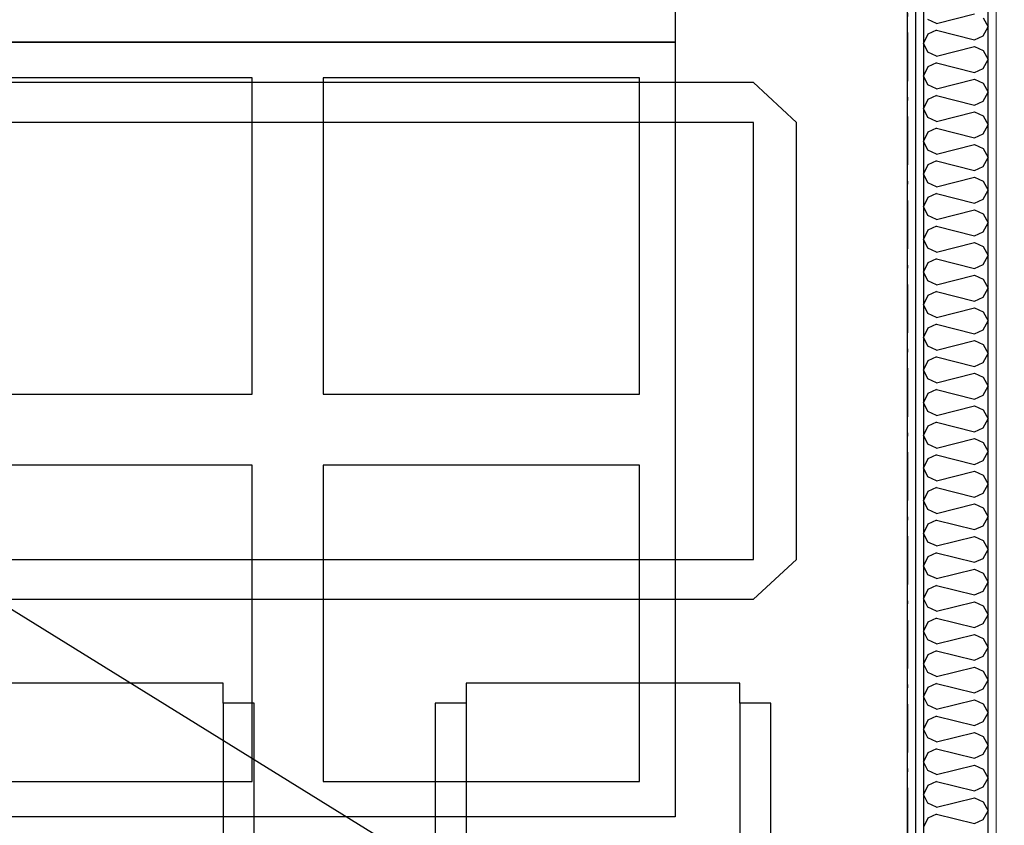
# Model space of a CAD drawing. Header units: millimetres. Extents: x -117798 to 93698, y -182207 to 252400.
# Tile 234 of 256: x -70818 to -69293, y -11430 to -10182. Entities that reach past the tile are written whole.
import ezdxf
from ezdxf.enums import TextEntityAlignment as Align

# ---------------------------------------------------------------- set-up
doc = ezdxf.new("R2010")
doc.units = ezdxf.units.MM
doc.header["$LTSCALE"] = 0.5
doc.header["$MEASUREMENT"] = 0
doc.linetypes.add('Over snittplan', pattern=[260, 150, -50, 10, -50])
doc.linetypes.add('PLINE', pattern=[0])
doc.layers.add('236- Innvendig kledning og overflate(Nye konstruksjoner)', color=7, linetype='Continuous', lineweight=0)
for name, color, linetype in [('242- Ikke-bærende innervegger (Skravur)(Nye konstruksjoner)', 7, 'Continuous'), ('242- Ikke-bærende innervegger(Nye konstruksjoner)', 7, 'Continuous'), ('256- Faste himlinger og overflatebehandling(Nye konstruksjoner)', 7, 'Continuous'), ('68-- Inventar (løst)(Nye konstruksjoner)', 7, 'Continuous'), ('862- M___Nettoareal(Nye konstruksjoner)', 7, 'Continuous'), ('862- M___Nettoareal(Polylinje)(Nye konstruksjoner)', 7, 'Continuous'), ('862- M___Nettoareal(Tekst)(Nye konstruksjoner)', 7, 'Continuous')]:
    doc.layers.add(name, color=color, linetype=linetype)
doc.styles.add('GENERATED_STYLE_1', font='arial.ttf')
pattern_1 = [(90, (0, 0), (-86.60254, 0), [0, -50]), (90, (-43.3, 25), (-86.60254, 0), [0, -50])]

# ---------------------------------------------------------------- blocks, each defined once
blk = doc.blocks.new('Rektor_A-205_21', base_point=(-72026, -9444.1))
at = {"layer": '862- M___Nettoareal(Polylinje)(Nye konstruksjoner)', "linetype": 'PLINE', "flags": 128}
blk.add_lwpolyline([(-75005.7, -8071.9), (-75005.7, -8316.9), (-74818.2, -8316.9), (-74818.2, -8516.9), (-75005.7, -8516.9), (-75005.7, -11916.9), (-74818.2, -11916.9), (-74818.2, -11954.4), (-69443.2, -11954.4), (-69443.2, -8071.9)], close=True, dxfattribs=at)
at = {"layer": '862- M___Nettoareal(Tekst)(Nye konstruksjoner)', "style": 'GENERATED_STYLE_1'}
for tag, height, p in [('DUMMY_862', 150, (-72143.9, -9141.2)), ('ROOM_NAME', 150, (-72143.9, -9781.4)), ('DUMMY_861', 100, (-72301, -9381.1)), ('ROOM_NUMBER', 100, (-72301, -9769.9)), ('DUMMY_863', 100, (-71908.2, -9747.1))]:
    blk.add_attdef(tag, text='', height=height, rotation=90, dxfattribs=at).set_placement(p, align=Align.TOP_LEFT)
blk = doc.blocks.new('*X479')
at = {"layer": '242- Ikke-bærende innervegger (Skravur)(Nye konstruksjoner)', "linetype": 'PLINE'}
for p, q in [((-69398.1, -10187.8), (-69411.6, -10181.6)), ((-69398.1, -10187.8), (-69339.4, -10173.1)), ((-69325.9, -10179.3), (-69318.2, -10193.1)), ((-69398.1, -10198.4), (-69411.6, -10204.6)), ((-69398.1, -10198.4), (-69339.4, -10213.1)), ((-69325.9, -10206.9), (-69318.2, -10193.1)), ((-69411.6, -10204.6), (-69418.2, -10218.4)), ((-69339.4, -10213.1), (-69325.9, -10206.9)), ((-69411.6, -10232.2), (-69418.2, -10218.4)), ((-69398.1, -10238.3), (-69411.6, -10232.2)), ((-69398.1, -10238.3), (-69339.4, -10223.7)), ((-69339.4, -10223.7), (-69325.9, -10229.8)), ((-69325.9, -10229.8), (-69318.2, -10243.7)), ((-69325.9, -10257.5), (-69318.2, -10243.7)), ((-69411.6, -10255.1), (-69418.2, -10269)), ((-69398.1, -10249), (-69411.6, -10255.1)), ((-69398.1, -10249), (-69339.4, -10263.6)), ((-69339.4, -10263.6), (-69325.9, -10257.5)), ((-69411.6, -10282.8), (-69418.2, -10269)), ((-69398.1, -10288.9), (-69339.4, -10274.3)), ((-69339.4, -10274.3), (-69325.9, -10280.4)), ((-69398.1, -10288.9), (-69411.6, -10282.8)), ((-69325.9, -10280.4), (-69318.2, -10294.2)), ((-69411.6, -10305.7), (-69418.2, -10319.5)), ((-69398.1, -10299.6), (-69411.6, -10305.7)), ((-69398.1, -10299.6), (-69339.4, -10314.2)), ((-69339.4, -10314.2), (-69325.9, -10308.1)), ((-69325.9, -10308.1), (-69318.2, -10294.2)), ((-69411.6, -10333.4), (-69418.2, -10319.5)), ((-69398.1, -10339.5), (-69411.6, -10333.4)), ((-69398.1, -10339.5), (-69339.4, -10324.9)), ((-69339.4, -10324.9), (-69325.9, -10331)), ((-69325.9, -10331), (-69318.2, -10344.8)), ((-69398.1, -10350.1), (-69411.6, -10356.3)), ((-69398.1, -10350.1), (-69339.4, -10364.8)), ((-69325.9, -10358.6), (-69318.2, -10344.8)), ((-69411.6, -10356.3), (-69418.2, -10370.1)), ((-69339.4, -10364.8), (-69325.9, -10358.6)), ((-69411.6, -10383.9), (-69418.2, -10370.1)), ((-69398.1, -10390.1), (-69411.6, -10383.9)), ((-69398.1, -10390.1), (-69339.4, -10375.4)), ((-69339.4, -10375.4), (-69325.9, -10381.6)), ((-69325.9, -10381.6), (-69318.2, -10395.4)), ((-69325.9, -10409.2), (-69318.2, -10395.4)), ((-69411.6, -10406.9), (-69418.2, -10420.7)), ((-69398.1, -10400.7), (-69411.6, -10406.9)), ((-69398.1, -10400.7), (-69339.4, -10415.4)), ((-69339.4, -10415.4), (-69325.9, -10409.2)), ((-69411.6, -10434.5), (-69418.2, -10420.7)), ((-69398.1, -10440.7), (-69339.4, -10426)), ((-69339.4, -10426), (-69325.9, -10432.2)), ((-69398.1, -10440.7), (-69411.6, -10434.5)), ((-69325.9, -10432.2), (-69318.2, -10446)), ((-69325.9, -10459.8), (-69318.2, -10446)), ((-69411.6, -10457.5), (-69418.2, -10471.3)), ((-69398.1, -10451.3), (-69411.6, -10457.5)), ((-69398.1, -10451.3), (-69339.4, -10466)), ((-69339.4, -10466), (-69325.9, -10459.8)), ((-69411.6, -10485.1), (-69418.2, -10471.3)), ((-69398.1, -10491.3), (-69339.4, -10476.6)), ((-69339.4, -10476.6), (-69325.9, -10482.8)), ((-69398.1, -10491.3), (-69411.6, -10485.1)), ((-69325.9, -10482.8), (-69318.2, -10496.6)), ((-69398.1, -10501.9), (-69411.6, -10508.1)), ((-69398.1, -10501.9), (-69339.4, -10516.6)), ((-69325.9, -10510.4), (-69318.2, -10496.6)), ((-69411.6, -10508.1), (-69418.2, -10521.9)), ((-69411.6, -10535.7), (-69418.2, -10521.9)), ((-69339.4, -10516.6), (-69325.9, -10510.4)), ((-69398.1, -10541.9), (-69411.6, -10535.7)), ((-69398.1, -10541.9), (-69339.4, -10527.2)), ((-69339.4, -10527.2), (-69325.9, -10533.4)), ((-69325.9, -10533.4), (-69318.2, -10547.2)), ((-69398.1, -10552.5), (-69411.6, -10558.7)), ((-69398.1, -10552.5), (-69339.4, -10567.2)), ((-69325.9, -10561), (-69318.2, -10547.2)), ((-69411.6, -10558.7), (-69418.2, -10572.5)), ((-69339.4, -10567.2), (-69325.9, -10561)), ((-69411.6, -10586.3), (-69418.2, -10572.5)), ((-69398.1, -10592.4), (-69339.4, -10577.8)), ((-69339.4, -10577.8), (-69325.9, -10583.9)), ((-69398.1, -10592.4), (-69411.6, -10586.3)), ((-69325.9, -10583.9), (-69318.2, -10597.8)), ((-69325.9, -10611.6), (-69318.2, -10597.8)), ((-69411.6, -10609.2), (-69418.2, -10623.1)), ((-69398.1, -10603.1), (-69411.6, -10609.2)), ((-69398.1, -10603.1), (-69339.4, -10617.7)), ((-69339.4, -10617.7), (-69325.9, -10611.6)), ((-69411.6, -10636.9), (-69418.2, -10623.1)), ((-69398.1, -10643), (-69339.4, -10628.4)), ((-69339.4, -10628.4), (-69325.9, -10634.5)), ((-69398.1, -10643), (-69411.6, -10636.9)), ((-69325.9, -10634.5), (-69318.2, -10648.3)), ((-69398.1, -10653.7), (-69411.6, -10659.8)), ((-69398.1, -10653.7), (-69339.4, -10668.3)), ((-69325.9, -10662.2), (-69318.2, -10648.3)), ((-69411.6, -10659.8), (-69418.2, -10673.6)), ((-69411.6, -10687.5), (-69418.2, -10673.6)), ((-69339.4, -10668.3), (-69325.9, -10662.2)), ((-69398.1, -10693.6), (-69411.6, -10687.5)), ((-69398.1, -10693.6), (-69339.4, -10679)), ((-69339.4, -10679), (-69325.9, -10685.1)), ((-69325.9, -10685.1), (-69318.2, -10698.9)), ((-69398.1, -10704.2), (-69411.6, -10710.4)), ((-69398.1, -10704.2), (-69339.4, -10718.9)), ((-69325.9, -10712.8), (-69318.2, -10698.9)), ((-69411.6, -10710.4), (-69418.2, -10724.2)), ((-69339.4, -10718.9), (-69325.9, -10712.8)), ((-69411.6, -10738), (-69418.2, -10724.2)), ((-69398.1, -10744.2), (-69339.4, -10729.5)), ((-69339.4, -10729.5), (-69325.9, -10735.7)), ((-69325.9, -10735.7), (-69318.2, -10749.5)), ((-69398.1, -10744.2), (-69411.6, -10738)), ((-69325.9, -10763.3), (-69318.2, -10749.5)), ((-69411.6, -10761), (-69418.2, -10774.8)), ((-69398.1, -10754.8), (-69411.6, -10761)), ((-69398.1, -10754.8), (-69339.4, -10769.5)), ((-69339.4, -10769.5), (-69325.9, -10763.3)), ((-69411.6, -10788.6), (-69418.2, -10774.8)), ((-69398.1, -10794.8), (-69339.4, -10780.1)), ((-69339.4, -10780.1), (-69325.9, -10786.3)), ((-69398.1, -10794.8), (-69411.6, -10788.6)), ((-69325.9, -10786.3), (-69318.2, -10800.1)), ((-69411.6, -10811.6), (-69418.2, -10825.4)), ((-69398.1, -10805.4), (-69411.6, -10811.6)), ((-69398.1, -10805.4), (-69339.4, -10820.1)), ((-69325.9, -10813.9), (-69318.2, -10800.1)), ((-69411.6, -10839.2), (-69418.2, -10825.4)), ((-69339.4, -10820.1), (-69325.9, -10813.9)), ((-69398.1, -10845.4), (-69411.6, -10839.2)), ((-69398.1, -10845.4), (-69339.4, -10830.7)), ((-69339.4, -10830.7), (-69325.9, -10836.9)), ((-69325.9, -10836.9), (-69318.2, -10850.7)), ((-69398.1, -10856), (-69411.6, -10862.2)), ((-69398.1, -10856), (-69339.4, -10870.7)), ((-69325.9, -10864.5), (-69318.2, -10850.7)), ((-69411.6, -10862.2), (-69418.2, -10876)), ((-69339.4, -10870.7), (-69325.9, -10864.5)), ((-69411.6, -10889.8), (-69418.2, -10876)), ((-69398.1, -10896), (-69339.4, -10881.3)), ((-69339.4, -10881.3), (-69325.9, -10887.5)), ((-69325.9, -10887.5), (-69318.2, -10901.3)), ((-69398.1, -10896), (-69411.6, -10889.8)), ((-69325.9, -10915.1), (-69318.2, -10901.3)), ((-69411.6, -10912.8), (-69418.2, -10926.6)), ((-69398.1, -10906.6), (-69411.6, -10912.8)), ((-69398.1, -10906.6), (-69339.4, -10921.3)), ((-69339.4, -10921.3), (-69325.9, -10915.1)), ((-69411.6, -10940.4), (-69418.2, -10926.6)), ((-69398.1, -10946.6), (-69339.4, -10931.9)), ((-69339.4, -10931.9), (-69325.9, -10938.1)), ((-69398.1, -10946.6), (-69411.6, -10940.4)), ((-69325.9, -10938.1), (-69318.2, -10951.9)), ((-69411.6, -10963.3), (-69418.2, -10977.2)), ((-69398.1, -10957.2), (-69411.6, -10963.3)), ((-69398.1, -10957.2), (-69339.4, -10971.8)), ((-69325.9, -10965.7), (-69318.2, -10951.9)), ((-69411.6, -10991), (-69418.2, -10977.2)), ((-69339.4, -10971.8), (-69325.9, -10965.7)), ((-69398.1, -10997.1), (-69411.6, -10991)), ((-69398.1, -10997.1), (-69339.4, -10982.5)), ((-69339.4, -10982.5), (-69325.9, -10988.6)), ((-69325.9, -10988.6), (-69318.2, -11002.5)), ((-69398.1, -11007.8), (-69411.6, -11013.9)), ((-69398.1, -11007.8), (-69339.4, -11022.4)), ((-69325.9, -11016.3), (-69318.2, -11002.5)), ((-69411.6, -11013.9), (-69418.2, -11027.7)), ((-69339.4, -11022.4), (-69325.9, -11016.3)), ((-69411.6, -11041.6), (-69418.2, -11027.7)), ((-69398.1, -11047.7), (-69339.4, -11033.1)), ((-69339.4, -11033.1), (-69325.9, -11039.2)), ((-69325.9, -11039.2), (-69318.2, -11053)), ((-69398.1, -11047.7), (-69411.6, -11041.6)), ((-69325.9, -11066.9), (-69318.2, -11053)), ((-69411.6, -11064.5), (-69418.2, -11078.3)), ((-69398.1, -11058.4), (-69411.6, -11064.5)), ((-69398.1, -11058.4), (-69339.4, -11073)), ((-69339.4, -11073), (-69325.9, -11066.9)), ((-69411.6, -11092.1), (-69418.2, -11078.3)), ((-69398.1, -11098.3), (-69339.4, -11083.6)), ((-69339.4, -11083.6), (-69325.9, -11089.8)), ((-69398.1, -11098.3), (-69411.6, -11092.1)), ((-69325.9, -11089.8), (-69318.2, -11103.6)), ((-69411.6, -11115.1), (-69418.2, -11128.9)), ((-69398.1, -11108.9), (-69411.6, -11115.1)), ((-69398.1, -11108.9), (-69339.4, -11123.6)), ((-69325.9, -11117.4), (-69318.2, -11103.6)), ((-69411.6, -11142.7), (-69418.2, -11128.9)), ((-69339.4, -11123.6), (-69325.9, -11117.4)), ((-69398.1, -11148.9), (-69411.6, -11142.7)), ((-69398.1, -11148.9), (-69339.4, -11134.2)), ((-69339.4, -11134.2), (-69325.9, -11140.4)), ((-69325.9, -11140.4), (-69318.2, -11154.2)), ((-69398.1, -11159.5), (-69411.6, -11165.7)), ((-69398.1, -11159.5), (-69339.4, -11174.2)), ((-69325.9, -11168), (-69318.2, -11154.2)), ((-69411.6, -11165.7), (-69418.2, -11179.5)), ((-69339.4, -11174.2), (-69325.9, -11168)), ((-69411.6, -11193.3), (-69418.2, -11179.5)), ((-69398.1, -11199.5), (-69411.6, -11193.3)), ((-69398.1, -11199.5), (-69339.4, -11184.8)), ((-69339.4, -11184.8), (-69325.9, -11191)), ((-69325.9, -11191), (-69318.2, -11204.8)), ((-69325.9, -11218.6), (-69318.2, -11204.8)), ((-69411.6, -11216.3), (-69418.2, -11230.1)), ((-69398.1, -11210.1), (-69411.6, -11216.3)), ((-69398.1, -11210.1), (-69339.4, -11224.8)), ((-69339.4, -11224.8), (-69325.9, -11218.6)), ((-69411.6, -11243.9), (-69418.2, -11230.1)), ((-69398.1, -11250.1), (-69339.4, -11235.4)), ((-69339.4, -11235.4), (-69325.9, -11241.6)), ((-69398.1, -11250.1), (-69411.6, -11243.9)), ((-69325.9, -11241.6), (-69318.2, -11255.4)), ((-69411.6, -11266.9), (-69418.2, -11280.7)), ((-69398.1, -11260.7), (-69411.6, -11266.9)), ((-69398.1, -11260.7), (-69339.4, -11275.4)), ((-69339.4, -11275.4), (-69325.9, -11269.2)), ((-69325.9, -11269.2), (-69318.2, -11255.4)), ((-69411.6, -11294.5), (-69418.2, -11280.7)), ((-69398.1, -11300.7), (-69411.6, -11294.5)), ((-69398.1, -11300.7), (-69339.4, -11286)), ((-69339.4, -11286), (-69325.9, -11292.2)), ((-69325.9, -11292.2), (-69318.2, -11306)), ((-69398.1, -11311.3), (-69411.6, -11317.4)), ((-69398.1, -11311.3), (-69339.4, -11325.9)), ((-69325.9, -11319.8), (-69318.2, -11306)), ((-69411.6, -11317.4), (-69418.2, -11331.3)), ((-69339.4, -11325.9), (-69325.9, -11319.8)), ((-69411.6, -11345.1), (-69418.2, -11331.3)), ((-69398.1, -11351.2), (-69411.6, -11345.1)), ((-69398.1, -11351.2), (-69339.4, -11336.6)), ((-69339.4, -11336.6), (-69325.9, -11342.7)), ((-69325.9, -11342.7), (-69318.2, -11356.6)), ((-69325.9, -11370.4), (-69318.2, -11356.6)), ((-69411.6, -11368), (-69418.2, -11381.8)), ((-69398.1, -11361.9), (-69411.6, -11368)), ((-69398.1, -11361.9), (-69339.4, -11376.5)), ((-69339.4, -11376.5), (-69325.9, -11370.4)), ((-69411.6, -11395.7), (-69418.2, -11381.8)), ((-69398.1, -11401.8), (-69339.4, -11387.2)), ((-69339.4, -11387.2), (-69325.9, -11393.3)), ((-69398.1, -11401.8), (-69411.6, -11395.7)), ((-69325.9, -11393.3), (-69318.2, -11407.1)), ((-69411.6, -11418.6), (-69418.2, -11432.4)), ((-69398.1, -11412.5), (-69411.6, -11418.6)), ((-69398.1, -11412.5), (-69339.4, -11427.1)), ((-69339.4, -11427.1), (-69325.9, -11421)), ((-69325.9, -11421), (-69318.2, -11407.1))]:
    blk.add_line(p, q, dxfattribs=at)
blk = doc.blocks.new('Stol med armlener 01[118]', base_point=(-69654.9, -11209.4))
at = {"layer": '68-- Inventar (løst)(Nye konstruksjoner)', "linetype": 'PLINE'}
for p, q in [((-70126.8, -11240.6), (-70126.8, -11640.6)), ((-69703, -11240.6), (-69703, -11640.6)), ((-69703, -11609.4), (-70126.8, -11609.4)), ((-70121, -11609.4), (-70121, -11651.4)), ((-69708.8, -11609.4), (-69708.8, -11651.4)), ((-69818.6, -11681.4), (-70011.2, -11681.4))]:
    blk.add_line(p, q, dxfattribs=at)
at = {"layer": '68-- Inventar (løst)(Nye konstruksjoner)', "linetype": 'PLINE', "flags": 128}
blk.add_lwpolyline([(-70011, -11729.4), (-69818.8, -11729.4), (-69799.3, -11729), (-69780.6, -11727.6), (-69763, -11725.4), (-69747.1, -11722.4), (-69746.5, -11722.2), (-69732.6, -11718.5), (-69721.4, -11714.2), (-69720.7, -11713.8), (-69712.3, -11708.9), (-69711.6, -11708.4), (-69706.5, -11703.2), (-69705.8, -11702.4), (-69705.3, -11701.6), (-69705, -11700.7), (-69703.2, -11695.2), (-69703.1, -11694.2), (-69703, -11693.7), (-69703, -11640.7), (-69654.9, -11640.7), (-69654.9, -11240.7), (-69703, -11240.7), (-69703, -11209.4), (-70126.8, -11209.4), (-70126.8, -11240.7), (-70174.9, -11240.7), (-70174.9, -11640.7), (-70126.8, -11640.7), (-70126.8, -11693.7), (-70126.7, -11694.2), (-70126.6, -11695.2), (-70124.8, -11700.7), (-70124.5, -11701.6), (-70124, -11702.4), (-70123.3, -11703.2), (-70118.2, -11708.4), (-70117.5, -11708.9), (-70109.1, -11713.8), (-70108.4, -11714.2), (-70097.2, -11718.5), (-70083.3, -11722.2), (-70082.7, -11722.4), (-70066.8, -11725.4), (-70049.2, -11727.6), (-70030.5, -11729)], close=True, dxfattribs=at)
at = {"layer": '68-- Inventar (løst)(Nye konstruksjoner)', "linetype": 'PLINE'}
for centre, start_param, end_param in [((-70011.2, -11651.4), 3.141593, 4.712389), ((-69818.6, -11651.4), 4.712389, 6.283185)]:
    blk.add_ellipse(centre, major_axis=(109.8, 0), ratio=0.273279, start_param=start_param, end_param=end_param, dxfattribs=at)
blk = doc.blocks.new('Stol med armlener 01[119]', base_point=(-70454.9, -11209.4))
at = {"layer": '68-- Inventar (løst)(Nye konstruksjoner)', "linetype": 'PLINE'}
for p, q in [((-70926.8, -11240.6), (-70926.8, -11640.6)), ((-70503, -11240.6), (-70503, -11640.6)), ((-70503, -11609.4), (-70926.8, -11609.4)), ((-70921, -11609.4), (-70921, -11651.4)), ((-70508.8, -11609.4), (-70508.8, -11651.4)), ((-70618.6, -11681.4), (-70811.2, -11681.4))]:
    blk.add_line(p, q, dxfattribs=at)
at = {"layer": '68-- Inventar (løst)(Nye konstruksjoner)', "linetype": 'PLINE', "flags": 128}
blk.add_lwpolyline([(-70811, -11729.4), (-70618.8, -11729.4), (-70599.3, -11729), (-70580.6, -11727.6), (-70563, -11725.4), (-70547.1, -11722.4), (-70546.5, -11722.2), (-70532.6, -11718.5), (-70521.4, -11714.2), (-70520.7, -11713.8), (-70512.3, -11708.9), (-70511.6, -11708.4), (-70506.5, -11703.2), (-70505.8, -11702.4), (-70505.3, -11701.6), (-70505, -11700.7), (-70503.2, -11695.2), (-70503.1, -11694.2), (-70503, -11693.7), (-70503, -11640.7), (-70454.9, -11640.7), (-70454.9, -11240.7), (-70503, -11240.7), (-70503, -11209.4), (-70926.8, -11209.4), (-70926.8, -11240.7), (-70974.9, -11240.7), (-70974.9, -11640.7), (-70926.8, -11640.7), (-70926.8, -11693.7), (-70926.7, -11694.2), (-70926.6, -11695.2), (-70924.8, -11700.7), (-70924.5, -11701.6), (-70924, -11702.4), (-70923.3, -11703.2), (-70918.2, -11708.4), (-70917.5, -11708.9), (-70909.1, -11713.8), (-70908.4, -11714.2), (-70897.2, -11718.5), (-70883.3, -11722.2), (-70882.7, -11722.4), (-70866.8, -11725.4), (-70849.2, -11727.6), (-70830.5, -11729)], close=True, dxfattribs=at)
at = {"layer": '68-- Inventar (løst)(Nye konstruksjoner)', "linetype": 'PLINE'}
for centre, start_param, end_param in [((-70811.2, -11651.4), 3.141593, 4.712389), ((-70618.6, -11651.4), 4.712389, 6.283185)]:
    blk.add_ellipse(centre, major_axis=(109.8, 0), ratio=0.273279, start_param=start_param, end_param=end_param, dxfattribs=at)
blk = doc.blocks.new('Designerbord 03[120]', base_point=(-71014.9, -11079.4))
at = {"layer": '68-- Inventar (løst)(Nye konstruksjoner)', "linetype": 'PLINE'}
for p, q in [((-69681.7, -10341), (-70948.1, -10341)), ((-70948.1, -10341), (-70948.1, -11017.9)), ((-69681.7, -11017.9), (-69681.7, -10341)), ((-70948.1, -11017.9), (-69681.7, -11017.9))]:
    blk.add_line(p, q, dxfattribs=at)
at = {"layer": '68-- Inventar (løst)(Nye konstruksjoner)', "linetype": 'PLINE', "flags": 128}
blk.add_lwpolyline([(-70948.1, -11079.4), (-69681.7, -11079.4), (-69614.9, -11017.9), (-69614.9, -10341), (-69681.7, -10279.4), (-70948.1, -10279.4), (-71014.9, -10341), (-71014.9, -11017.9)], close=True, dxfattribs=at)

msp = doc.modelspace()

# ---------------------------------------------------------------- hatches: boundary and pattern name
at = {"layer": '242- Ikke-bærende innervegger (Skravur)(Nye konstruksjoner)', "linetype": 'Continuous'}
h = msp.add_hatch(dxfattribs=at)
h.set_pattern_fill('Gips', color=256, style=0, pattern_type=2)
h.set_pattern_definition(pattern_1)
h.paths.add_polyline_path([(-69305.7, -7934.4), (-69305.7, -12016.9), (-69293.2, -12016.9), (-69293.2, -7934.4)])
h = msp.add_hatch(dxfattribs=at)
h.set_pattern_fill('Gips', color=256, style=0, pattern_type=2)
h.set_pattern_definition(pattern_1)
h.paths.add_polyline_path([(-69318.2, -7946.9), (-69318.2, -12016.9), (-69305.7, -12016.9), (-69305.7, -7946.9)])
h = msp.add_hatch(dxfattribs=at)
h.set_pattern_fill('Gips', color=256, style=0, pattern_type=2)
h.set_pattern_definition(pattern_1)
h.paths.add_polyline_path([(-69430.7, -8059.4), (-69430.7, -12016.9), (-69418.2, -12016.9), (-69418.2, -8059.4)])
h = msp.add_hatch(dxfattribs=at)
h.set_pattern_fill('Gips', color=256, style=0, pattern_type=2)
h.set_pattern_definition(pattern_1)
h.paths.add_polyline_path([(-69443.2, -8071.9), (-69443.2, -12016.9), (-69430.7, -12016.9), (-69430.7, -8071.9)])

# ---------------------------------------------------------------- linework, layer by layer
at = {"layer": '236- Innvendig kledning og overflate(Nye konstruksjoner)', "linetype": 'PLINE'}
msp.add_line((-69305.7, -12016.9), (-69305.7, -7946.9), dxfattribs=at)
at = {"layer": '236- Innvendig kledning og overflate(Nye konstruksjoner)', "linetype": 'PLINE', "flags": 128}
msp.add_lwpolyline([(-69443.2, -8071.9), (-69443.2, -12016.9)], dxfattribs=at)
at = {"layer": '242- Ikke-bærende innervegger(Nye konstruksjoner)', "linetype": 'PLINE'}
for p, q in [((-69418.2, -8046.9), (-69418.2, -12016.9)), ((-69318.2, -12016.9), (-69318.2, -8046.9)), ((-69430.7, -8059.4), (-69430.7, -12016.9))]:
    msp.add_line(p, q, dxfattribs=at)
at = {"layer": '256- Faste himlinger og overflatebehandling(Nye konstruksjoner)', "linetype": 'PLINE'}
msp.add_line((-69443.2, -11954.4), (-75005.7, -8511.9), dxfattribs=at)
at = {"layer": '256- Faste himlinger og overflatebehandling(Nye konstruksjoner)', "linetype": 'Over snittplan', "flags": 128}
msp.add_lwpolyline([(-69443.2, -8511.9), (-69443.2, -11921.9)], dxfattribs=at)
at = {"layer": '256- Faste himlinger og overflatebehandling(Nye konstruksjoner)', "linetype": 'PLINE'}
for points in [[(-69803.2, -10216.9), (-72203.2, -10216.9), (-72203.2, -9016.9), (-69803.2, -9016.9)], [(-69803.2, -11416.9), (-72203.2, -11416.9), (-72203.2, -10216.9), (-69803.2, -10216.9)], [(-70458.2, -10761.9), (-70458.2, -10271.9), (-70948.2, -10271.9), (-70948.2, -10761.9)], [(-69858.2, -10761.9), (-69858.2, -10271.9), (-70348.2, -10271.9), (-70348.2, -10761.9)], [(-70458.2, -11361.9), (-70458.2, -10871.9), (-70948.2, -10871.9), (-70948.2, -11361.9)], [(-69858.2, -11361.9), (-69858.2, -10871.9), (-70348.2, -10871.9), (-70348.2, -11361.9)]]:
    msp.add_lwpolyline(points, close=True, dxfattribs=at)

# ---------------------------------------------------------------- block references
at = {"layer": '242- Ikke-bærende innervegger(Nye konstruksjoner)'}
msp.add_blockref('*X479', (0, 0), dxfattribs=at)
at = {"layer": '68-- Inventar (løst)(Nye konstruksjoner)', "linetype": 'PLINE'}
for name, p in [('Designerbord 03[120]', (-71014.9, -11079.4)), ('Stol med armlener 01[119]', (-70454.9, -11209.4)), ('Stol med armlener 01[118]', (-69654.9, -11209.4))]:
    msp.add_blockref(name, p, dxfattribs=at)
at = {"layer": '862- M___Nettoareal(Nye konstruksjoner)', "linetype": 'Continuous'}
msp.add_blockref('Rektor_A-205_21', (-72026, -9444.1), dxfattribs=at)

doc.saveas('drawing.dxf')
